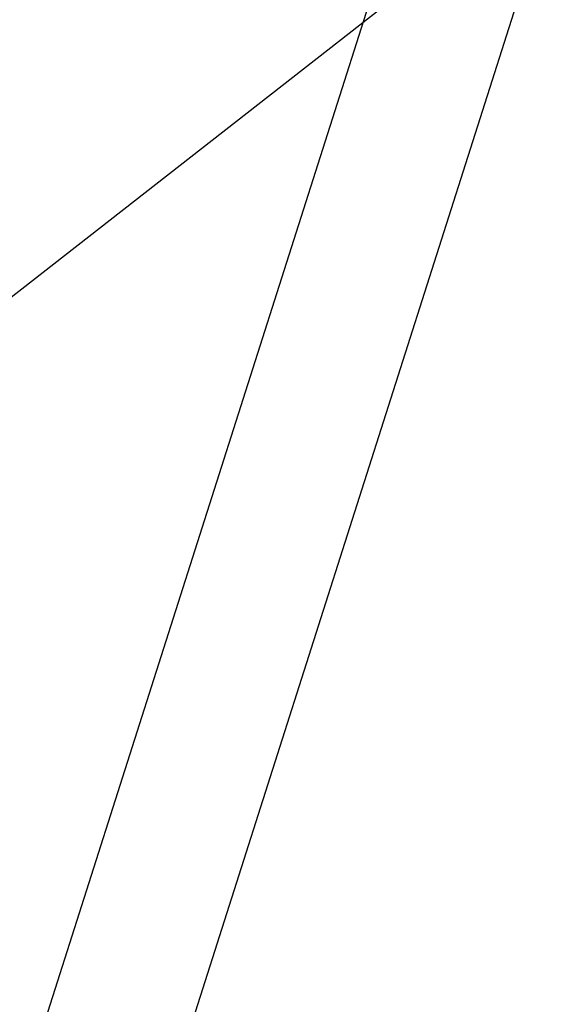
# Model space of a CAD drawing. Header units: millimetres. Extents: x 508 to 1261, y -60 to 468.
# Tile 33 of 49: x 1056 to 1067, y 72 to 91. Entities that reach past the tile are written whole.
import ezdxf

# ---------------------------------------------------------------- set-up
doc = ezdxf.new("R2010")
doc.units = ezdxf.units.MM
doc.header["$LTSCALE"] = 16.335
doc.layers.get('0').update_dxf_attribs({"linetype": 'CONTINUOUS'})
doc.styles.get("Standard").update_dxf_attribs({"font": 'txt', "width": 0.85})
doc.dimstyles.get("Standard").update_dxf_attribs({"dimtxt": 3.5, "dimasz": 3.5, "dimexe": 1.5, "dimexo": 1, "dimtad": 1, "dimtxsty": 'Standard', "dimblk": '_FILLED', "dimblk1": '_FILLED', "dimblk2": '_FILLED', "dimcen": 0.09, "dimazin": 2, "dimtol": 1, "dimtp": 0.01, "dimtm": 0.01, "dimtfac": 1, "dimtofl": 0, "dimtmove": 0, "dimatfit": 3, "dimldrblk": '_FILLED', "dimfxl": 1, "dimtolj": 1, "dimarcsym": 0})

# ---------------------------------------------------------------- blocks, each defined once
blk = doc.blocks.new('_FILLED')
at = {"color": 0, "linetype": 'ByBlock'}
blk.add_solid([(0, 0), (-1, 0.2143), (-1, -0.2143)], dxfattribs=at)

msp = doc.modelspace()

# ---------------------------------------------------------------- linework, layer by layer
at = {"color": 7, "linetype": 'Continuous'}
for p, q in [((1053.52553, 62.29858), (1068.92108, 110.62222)), ((1070.30293, 105.76969), (1056.26511, 61.7077))]:
    msp.add_line(p, q, dxfattribs=at)

# ---------------------------------------------------------------- leaders
at = {"color": 2}
msp.add_leader([(1030.8915, 66.42853), (1135.29776, 148.01767)], dimstyle='Standard', override={"dimgap": 0.625, "dimtad": 0, "dimtih": 1, "dimtoh": 1, "dimdec": 4, "dimcen": 2.673, "dimadec": 0, "dimazin": 0, "dimtp": 0.1, "dimtm": 0, "dimtdec": 1, "dimfxl": 1.25, "dimtolj": 0, "dimtzin": 0}, dxfattribs=at)

doc.saveas('drawing.dxf')
